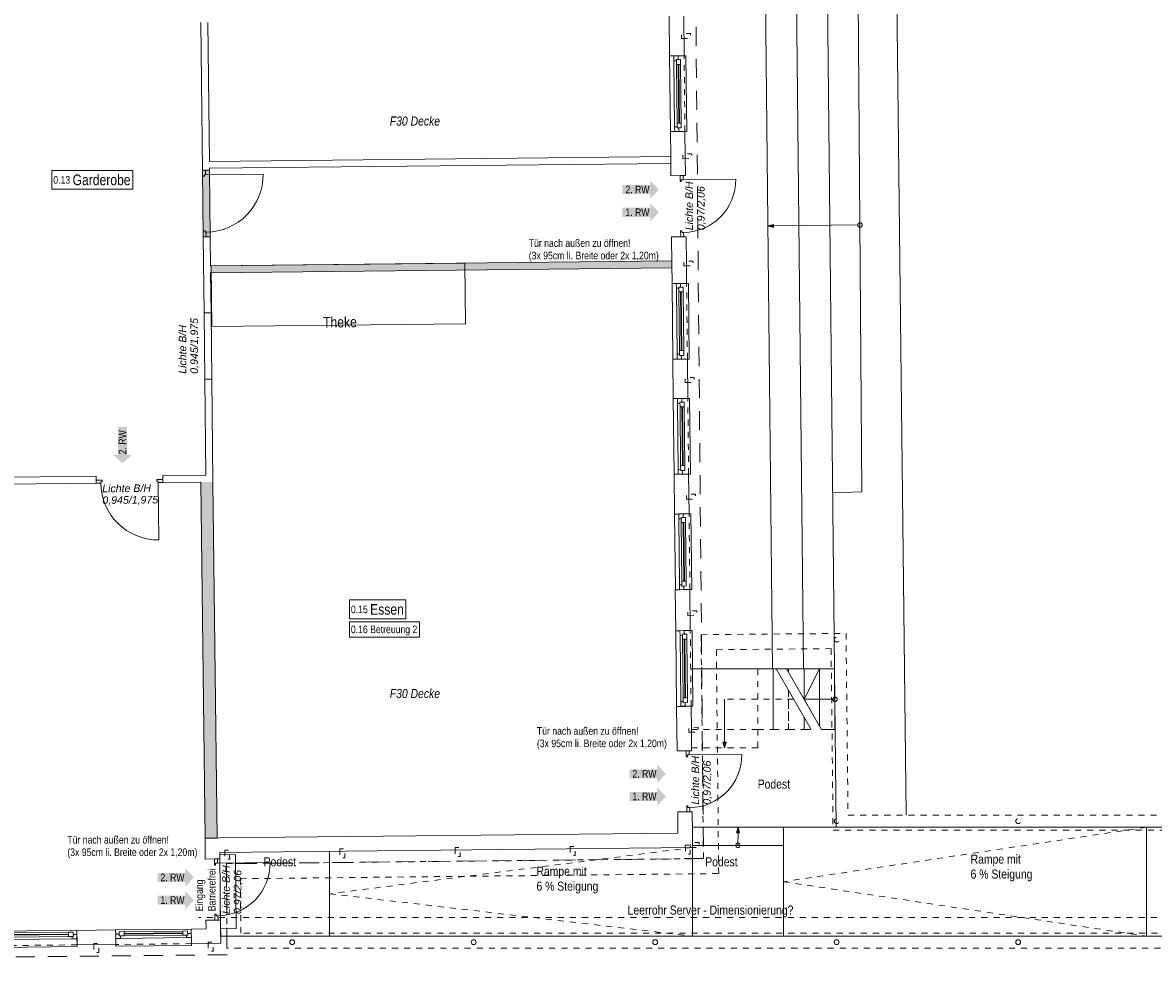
# Model space of a CAD drawing. Header units: metres. Extents: x -80 to 1923, y -189 to 69.
# Tile 37 of 149: x 876 to 894, y 14 to 30. Entities that reach past the tile are written whole.
import ezdxf

# ---------------------------------------------------------------- set-up
doc = ezdxf.new("R2010")
doc.units = ezdxf.units.M
doc.header["$MEASUREMENT"] = 0
for name, pattern in [('Strichlinie eng', [0.115, 0.075, -0.04]), ('Strichlinie_ eng', [0.115, 0.075, -0.04]), ('Strichlinie_ lang', [0.529167, 0.3175, -0.211667]), ('Untersicht', [0.1, 0.075, -0.025])]:
    doc.linetypes.add(name, pattern=pattern)
for name, color, linetype in [('00 Linien_Kreise_Splines', 7, 'Continuous'), ('00 Schraffuren', 7, 'Continuous'), ('00 Überdachte Pausenhalle', 7, 'Continuous'), ('10 Stütze Holz', 7, 'Continuous'), ('10 Wand außen', 7, 'Continuous'), ('10 Wand innen', 7, 'Continuous'), ('40 Treppe', 7, 'Continuous'), ('50 Elektro', 7, 'Continuous'), ('80 Raum', 7, 'Continuous'), ('90 Allgemein Beschriftung', 7, 'Continuous'), ('90 Allgemein Dokumentation', 7, 'Continuous'), ('97 Brandschutz', 7, 'Continuous'), ('97 Brandschutz Dokumentation', 7, 'Continuous'), ('Abbruch_10 Wand außen', 7, 'Continuous'), ('Abbruch_10 Wand innen', 7, 'Continuous'), ('Abbruch_80 Raumbez Abbruch 50stel', 7, 'Continuous'), ('Neubau_00 Schraffuren', 7, 'Continuous'), ('Neubau_00 Überdachte Pausenhalle', 7, 'Continuous'), ('Neubau_10 Wand innen', 7, 'Continuous'), ('Neubau_40 Rampe', 7, 'Continuous'), ('Neubau_40 Treppe', 7, 'Continuous'), ('Neubau_80 Raum', 7, 'Continuous'), ('Neubau_90 Allgemein Dokumentation', 7, 'Continuous')]:
    doc.layers.add(name, color=color, linetype=linetype)
doc.styles.add('ERSTELLTER_STIL_2', font='ARIALN.TTF')
doc.styles.add('ERSTELLTER_STIL_3', font='arial.ttf')
doc.styles.add('ERSTELLTER_STIL_4', font='arial.ttf')
doc.styles.add('ERSTELLTER_STIL_5', font='ARIALN.TTF')
doc.linetypes.add('Abbruch 1', pattern='A,0,[1,995_ARC_250 PAU_GR+SC_2607011.Shx,S=0.001984,R=0,X=0,Y=0],-0.25,0', length=0.25)

# ---------------------------------------------------------------- blocks, each defined once
blk = doc.blocks.new('1-Flügelfenster 27_2')
at = {"layer": '10 Wand außen', "color": 7, "linetype": 'Continuous', "lineweight": 9}
for p, q in [((-0.625, 0.1), (-0.625, 0.13)), ((-0.625, 0.13), (0.625, 0.13)), ((-0.625, 0.1), (-0.625, 0)), ((-0.625, 0), (-0.625, -0.07)), ((-0.625, 0), (-0.625, -0.07)), ((0.625, 0.13), (0.625, 0.1)), ((0.625, 0.1), (0.625, 0)), ((0.625, 0), (0.625, -0.07)), ((0.625, 0), (0.625, -0.07)), ((-0.625, -0.07), (-0.625, -0.14)), ((-0.625, -0.14), (0.625, -0.14)), ((0.625, -0.07), (0.625, -0.14))]:
    blk.add_line(p, q, dxfattribs=at)
at = {"layer": '10 Wand außen', "color": 7, "linetype": 'Strichlinie eng', "lineweight": 9}
blk.add_line((-0.625, 0.1), (0.625, 0.1), dxfattribs=at)
at = {"layer": '10 Wand außen', "color": 7, "linetype": 'Continuous', "lineweight": 13}
for p, q in [((-0.625, 0), (-0.565, 0)), ((-0.565, -0.03), (-0.565, 0.04)), ((-0.565, 0.04), (-0.485, 0.04)), ((-0.565, 0), (-0.565, -0.03)), ((-0.485, 0.04), (0.485, 0.04)), ((-0.485, 0.04), (-0.485, -0.03)), ((-0.485, 0.01), (0.485, 0.01)), ((0.485, -0.03), (0.485, 0.04)), ((0.485, 0.04), (0.565, 0.04)), ((0.565, 0.04), (0.565, -0.03)), ((0.565, -0.03), (0.565, 0)), ((0.565, 0), (0.625, 0)), ((-0.545, -0.07), (-0.625, -0.07)), ((-0.565, -0.03), (-0.545, -0.03)), ((-0.485, -0.03), (-0.565, -0.03)), ((-0.545, -0.03), (-0.545, -0.07)), ((0.545, -0.07), (-0.545, -0.07)), ((0.485, 0), (-0.485, 0)), ((0.485, -0.03), (-0.485, -0.03)), ((0.565, -0.03), (0.485, -0.03)), ((0.545, -0.07), (0.545, -0.03)), ((0.545, -0.03), (0.565, -0.03)), ((0.625, -0.07), (0.545, -0.07))]:
    blk.add_line(p, q, dxfattribs=at)
blk = doc.blocks.new('Eingang 01 1-Fl 27_2')
at = {"layer": '10 Wand außen', "color": 7, "linetype": 'Continuous', "lineweight": 13}
for p, q in [((0.435, 0), (0.435, 0.87)), ((-0.435, 0), (-0.505, 0)), ((-0.505, 0), (-0.505, -0.05)), ((-0.435, -0.03), (-0.435, 0)), ((0.435, -0.03), (0.435, 0)), ((0.435, 0), (0.505, 0)), ((0.505, 0), (0.505, -0.05)), ((-0.505, -0.05), (-0.405, -0.05)), ((-0.405, -0.03), (-0.435, -0.03)), ((-0.405, -0.05), (-0.405, -0.03)), ((0.405, -0.05), (0.405, -0.03)), ((0.405, -0.03), (0.435, -0.03)), ((0.505, -0.05), (0.405, -0.05))]:
    blk.add_line(p, q, dxfattribs=at)
at = {"layer": '10 Wand außen', "color": 7, "linetype": 'Continuous', "lineweight": 9}
for p, q in [((-0.505, 0), (-0.505, 0.04)), ((-0.505, -0.05), (-0.505, 0)), ((-0.505, -0.05), (-0.505, 0)), ((0.505, 0), (0.505, 0.04)), ((0.505, -0.05), (0.505, 0)), ((0.505, -0.05), (0.505, 0)), ((-0.505, -0.2), (-0.505, -0.05)), ((0.505, -0.2), (0.505, -0.05))]:
    blk.add_line(p, q, dxfattribs=at)
blk.add_arc((0.435, 0), 0.87, 90, 180, dxfattribs=at)
blk = doc.blocks.new('Blockrahmentür 1-Fl 27_21')
at = {"layer": 'Neubau_10 Wand innen', "color": 7, "linetype": 'Continuous', "lineweight": 13}
for p, q in [((0.475, 0), (0.475, 0.95)), ((-0.475, 0), (-0.55, 0)), ((-0.55, 0), (-0.55, -0.05)), ((-0.475, -0.02), (-0.475, 0)), ((0.475, -0.02), (0.475, 0)), ((0.475, 0), (0.55, 0)), ((0.55, 0), (0.55, -0.05)), ((-0.55, -0.05), (-0.45, -0.05)), ((-0.45, -0.02), (-0.475, -0.02)), ((-0.45, -0.05), (-0.45, -0.02)), ((0.45, -0.05), (0.45, -0.02)), ((0.45, -0.02), (0.475, -0.02)), ((0.55, -0.05), (0.45, -0.05))]:
    blk.add_line(p, q, dxfattribs=at)
at = {"layer": 'Neubau_10 Wand innen', "color": 7, "linetype": 'Continuous', "lineweight": 9}
for p, q in [((-0.55, 0), (-0.55, 0.065)), ((-0.55, -0.05), (-0.55, 0)), ((-0.55, -0.05), (-0.55, 0)), ((0.55, 0), (0.55, 0.065)), ((0.55, -0.05), (0.55, 0)), ((0.55, -0.05), (0.55, 0))]:
    blk.add_line(p, q, dxfattribs=at)
blk.add_arc((0.475, 0), 0.95, 90, 180, dxfattribs=at)
blk = doc.blocks.new('Blockrahmentür 1-Fl 27_23')
at = {"layer": '10 Wand innen', "color": 7, "linetype": 'Continuous', "lineweight": 13}
for p, q in [((0.475, 0), (0.475, 0.95)), ((-0.475, 0), (-0.55, 0)), ((-0.55, 0), (-0.55, -0.05)), ((-0.475, -0.02), (-0.475, 0)), ((0.475, -0.02), (0.475, 0)), ((0.475, 0), (0.55, 0)), ((0.55, 0), (0.55, -0.05)), ((-0.55, -0.05), (-0.45, -0.05)), ((-0.45, -0.02), (-0.475, -0.02)), ((-0.45, -0.05), (-0.45, -0.02)), ((0.45, -0.05), (0.45, -0.02)), ((0.45, -0.02), (0.475, -0.02)), ((0.55, -0.05), (0.45, -0.05))]:
    blk.add_line(p, q, dxfattribs=at)
at = {"layer": '10 Wand innen', "color": 7, "linetype": 'Continuous', "lineweight": 9}
for p, q in [((-0.55, 0), (-0.55, -0.05)), ((-0.55, 0), (-0.55, -0.05)), ((0.55, 0), (0.55, -0.05)), ((0.55, 0), (0.55, -0.05)), ((-0.55, -0.05), (-0.55, -0.115)), ((0.55, -0.05), (0.55, -0.115))]:
    blk.add_line(p, q, dxfattribs=at)
blk.add_arc((0.475, 0), 0.95, 90, 180, dxfattribs=at)
blk = doc.blocks.new('1-Flügelfenster 27')
at = {"layer": '10 Wand außen', "color": 7, "linetype": 'Continuous', "lineweight": 9}
for p, q in [((-0.625, 0.07), (0.625, 0.07)), ((-0.625, 0), (-0.625, 0.07)), ((-0.625, -0.07), (-0.625, 0)), ((-0.625, -0.07), (-0.625, 0)), ((0.625, 0), (0.625, 0.07)), ((0.625, -0.07), (0.625, 0)), ((0.625, -0.07), (0.625, 0)), ((-0.625, -0.17), (-0.625, -0.07)), ((-0.625, -0.17), (-0.625, -0.2)), ((0.625, -0.17), (0.625, -0.07)), ((0.625, -0.2), (0.625, -0.17)), ((-0.625, -0.2), (0.625, -0.2))]:
    blk.add_line(p, q, dxfattribs=at)
at = {"layer": '10 Wand außen', "color": 7, "linetype": 'Continuous', "lineweight": 13}
for p, q in [((-0.625, 0), (-0.565, 0)), ((-0.565, -0.03), (-0.565, 0.04)), ((-0.565, 0.04), (-0.485, 0.04)), ((-0.565, 0), (-0.565, -0.03)), ((-0.485, 0.04), (0.485, 0.04)), ((-0.485, 0.04), (-0.485, -0.03)), ((-0.485, 0.01), (0.485, 0.01)), ((0.485, -0.03), (0.485, 0.04)), ((0.485, 0.04), (0.565, 0.04)), ((0.565, 0.04), (0.565, -0.03)), ((0.565, -0.03), (0.565, 0)), ((0.565, 0), (0.625, 0)), ((-0.545, -0.07), (-0.625, -0.07)), ((-0.565, -0.03), (-0.545, -0.03)), ((-0.485, -0.03), (-0.565, -0.03)), ((-0.545, -0.03), (-0.545, -0.07)), ((0.545, -0.07), (-0.545, -0.07)), ((0.485, 0), (-0.485, 0)), ((0.485, -0.03), (-0.485, -0.03)), ((0.565, -0.03), (0.485, -0.03)), ((0.545, -0.07), (0.545, -0.03)), ((0.545, -0.03), (0.565, -0.03)), ((0.625, -0.07), (0.545, -0.07))]:
    blk.add_line(p, q, dxfattribs=at)
at = {"layer": '10 Wand außen', "color": 7, "linetype": 'Strichlinie eng', "lineweight": 9}
blk.add_line((-0.625, -0.17), (0.625, -0.17), dxfattribs=at)
blk = doc.blocks.new('Pfeil gerade 27_2')
at = {"layer": '97 Brandschutz', "linetype": 'Continuous', "lineweight": 18, "true_color": 0x60cd00}
blk.add_hatch(color=72, dxfattribs=at).paths.add_polyline_path([(0.3, 0), (0.161, 0.15), (0.161, 0.075), (-0.3, 0.075), (-0.3, -0.075), (0.161, -0.075), (0.161, -0.15)])

msp = doc.modelspace()

# ---------------------------------------------------------------- hatches: boundary and pattern name
at = {"layer": '00 Schraffuren', "linetype": 'Continuous', "lineweight": 0, "true_color": 0x000000}
msp.add_hatch(color=18, dxfattribs=at).paths.add_polyline_path([(887.883, 26.243), (887.977, 26.219), (887.976, 26.269)])
at = {"layer": 'Abbruch_10 Wand innen', "linetype": 'Continuous', "lineweight": 0, "true_color": 0xffffff}
for points in [[(878.654, 27.165), (878.539, 27.164), (878.551, 26.064), (878.666, 26.065)], [(878.672, 25.469), (886.296, 25.55), (886.294, 25.665), (878.671, 25.584)], [(878.509, 22.012), (878.58, 16.128), (878.78, 16.13), (878.709, 22.014)]]:
    msp.add_hatch(color=7, dxfattribs=at).paths.add_polyline_path(points)
at = {"layer": 'Neubau_00 Schraffuren', "linetype": 'Continuous', "lineweight": 0, "true_color": 0x000000}
for points in [[(887.165, 17.623), (887.19, 17.716), (887.14, 17.716)], [(887.388, 16.309), (887.363, 16.216), (887.413, 16.216)]]:
    msp.add_hatch(color=18, dxfattribs=at).paths.add_polyline_path(points)

# ---------------------------------------------------------------- linework, layer by layer
at = {"layer": '00 Linien_Kreise_Splines', "color": 7, "linetype": 'Strichlinie_ lang', "lineweight": 9}
msp.add_lwpolyline([(851.471, 15.498), (851.263, 34.977), (886.642, 35.355), (886.817, 15.793), (878.935, 15.706), (878.943, 14.203), (859.302, 13.993), (859.285, 15.582)], close=True, dxfattribs=at)
at = {"layer": '00 Schraffuren', "color": 7, "linetype": 'Continuous', "lineweight": 9}
for p, q in [((887.883, 26.243), (887.976, 26.269)), ((887.883, 26.243), (887.977, 26.219)), ((887.976, 26.269), (887.977, 26.219)), ((889.403, 26.259), (887.977, 26.244)), ((886.638, 16.309), (886.638, 15.974)), ((878.838, 14.509), (878.823, 15.891))]:
    msp.add_line(p, q, dxfattribs=at)
at = {"layer": '00 Überdachte Pausenhalle', "color": 8, "linetype": 'Untersicht', "lineweight": 9}
for points in [[(886.777, 19.49), (889.174, 19.511), (889.206, 16.509), (914.769, 16.509), (914.769, 14.309), (878.942, 14.309), (878.935, 15.706), (886.817, 15.79)], [(887.03, 19.242), (888.927, 19.259), (888.959, 16.259), (914.519, 16.259), (914.519, 14.559), (879.173, 14.559), (879.163, 15.458), (887.069, 15.543)]]:
    msp.add_lwpolyline(points, close=True, dxfattribs=at)
at = {"layer": '10 Stütze Holz', "color": 7, "linetype": 'Untersicht', "lineweight": 13, "flags": 128}
for points in [[(886.455, 29.34), (886.605, 29.342), (886.604, 29.422), (886.454, 29.42)], [(886.476, 27.354), (886.626, 27.356), (886.625, 27.436), (886.475, 27.434)], [(886.495, 25.582), (886.645, 25.583), (886.644, 25.663), (886.494, 25.662)], [(886.516, 23.656), (886.666, 23.657), (886.665, 23.737), (886.515, 23.736)], [(886.536, 21.73), (886.686, 21.732), (886.685, 21.812), (886.535, 21.81)], [(886.557, 19.804), (886.707, 19.806), (886.706, 19.886), (886.556, 19.884)], [(886.577, 17.878), (886.727, 17.88), (886.727, 17.96), (886.577, 17.958)], [(878.905, 15.931), (878.907, 15.781), (878.987, 15.782), (878.985, 15.932)], [(880.808, 15.952), (880.809, 15.802), (880.889, 15.803), (880.888, 15.953)], [(882.713, 15.972), (882.715, 15.822), (882.795, 15.823), (882.793, 15.973)], [(884.616, 15.992), (884.617, 15.842), (884.697, 15.843), (884.696, 15.993)], [(886.517, 16.013), (886.519, 15.863), (886.599, 15.864), (886.597, 16.014)], [(886.598, 15.974), (886.748, 15.975), (886.747, 16.055), (886.597, 16.054)], [(876.742, 14.389), (876.744, 14.239), (876.824, 14.24), (876.822, 14.39)], [(878.633, 14.409), (878.634, 14.259), (878.714, 14.26), (878.713, 14.41)]]:
    msp.add_lwpolyline(points, close=True, dxfattribs=at)
at = {"layer": '10 Wand außen', "color": 7, "linetype": 'Continuous', "lineweight": 9}
for p, q in [((886.328, 29.051), (886.258, 29.051)), ((886.398, 29.052), (886.328, 29.051)), ((886.498, 29.053), (886.398, 29.052)), ((886.342, 27.801), (886.272, 27.8)), ((886.412, 27.802), (886.342, 27.801)), ((886.512, 27.803), (886.412, 27.802)), ((886.279, 27.073), (886.429, 27.074)), ((886.429, 27.074), (886.479, 27.075)), ((886.479, 27.075), (886.519, 27.075)), ((886.29, 26.063), (886.44, 26.064)), ((886.44, 26.064), (886.49, 26.065)), ((886.49, 26.065), (886.53, 26.065)), ((886.368, 25.292), (886.298, 25.291)), ((886.438, 25.293), (886.368, 25.292)), ((886.538, 25.294), (886.438, 25.293)), ((886.382, 24.042), (886.312, 24.041)), ((886.452, 24.042), (886.382, 24.042)), ((886.552, 24.043), (886.452, 24.042)), ((886.389, 23.391), (886.319, 23.39)), ((886.459, 23.392), (886.389, 23.391)), ((886.559, 23.393), (886.459, 23.392)), ((886.402, 22.141), (886.332, 22.14)), ((886.472, 22.141), (886.402, 22.141)), ((886.572, 22.142), (886.472, 22.141)), ((886.409, 21.484), (886.339, 21.483)), ((886.479, 21.484), (886.409, 21.484)), ((886.579, 21.485), (886.479, 21.484)), ((886.422, 20.233), (886.352, 20.232)), ((886.492, 20.234), (886.422, 20.233)), ((886.592, 20.235), (886.492, 20.234)), ((886.43, 19.556), (886.36, 19.555)), ((886.5, 19.557), (886.43, 19.556)), ((886.6, 19.558), (886.5, 19.557)), ((886.443, 18.306), (886.373, 18.305)), ((886.513, 18.306), (886.443, 18.306)), ((886.613, 18.308), (886.513, 18.306)), ((886.381, 17.571), (886.531, 17.573)), ((886.531, 17.573), (886.581, 17.573)), ((886.581, 17.573), (886.621, 17.573)), ((886.392, 16.561), (886.542, 16.563)), ((886.542, 16.563), (886.592, 16.563)), ((886.592, 16.563), (886.632, 16.564)), ((878.584, 15.783), (878.734, 15.785)), ((878.734, 15.785), (878.784, 15.785)), ((878.784, 15.785), (878.824, 15.786)), ((878.595, 14.773), (878.745, 14.775)), ((878.745, 14.775), (878.795, 14.775)), ((878.795, 14.775), (878.835, 14.776)), ((876.463, 14.535), (876.462, 14.605)), ((877.103, 14.542), (877.102, 14.612)), ((878.353, 14.555), (878.353, 14.625)), ((876.464, 14.465), (876.463, 14.535)), ((876.465, 14.365), (876.464, 14.465)), ((877.104, 14.472), (877.103, 14.542)), ((877.105, 14.372), (877.104, 14.472)), ((878.354, 14.485), (878.353, 14.555)), ((878.355, 14.385), (878.354, 14.485))]:
    msp.add_line(p, q, dxfattribs=at)
at = {"layer": '10 Wand außen', "color": 7, "linetype": 'Continuous', "lineweight": 9, "flags": 128}
for points in [[(886.251, 29.706), (886.258, 29.051)], [(886.498, 29.053), (886.491, 29.709)], [(886.272, 27.8), (886.276, 27.392)], [(886.516, 27.394), (886.512, 27.803)], [(886.276, 27.392), (886.279, 27.073)], [(886.519, 27.075), (886.516, 27.394)], [(886.29, 26.063), (886.295, 25.619)], [(886.535, 25.622), (886.53, 26.065)], [(886.295, 25.619), (886.298, 25.291)], [(886.538, 25.294), (886.535, 25.622)], [(886.312, 24.041), (886.319, 23.39)], [(886.559, 23.393), (886.552, 24.043)], [(886.332, 22.14), (886.339, 21.483)], [(886.579, 21.485), (886.572, 22.142)], [(886.352, 20.232), (886.36, 19.555)], [(886.6, 19.558), (886.592, 20.235)], [(886.373, 18.305), (886.377, 17.916)], [(886.617, 17.918), (886.613, 18.308)], [(886.377, 17.916), (886.381, 17.571)], [(886.621, 17.573), (886.617, 17.918)], [(886.392, 16.561), (886.395, 16.211)], [(886.635, 16.214), (886.632, 16.564)], [(878.58, 16.128), (878.82, 16.131)], [(878.58, 16.128), (878.584, 15.783)], [(886.395, 16.211), (878.82, 16.131)], [(886.638, 15.974), (886.635, 16.214)], [(878.823, 15.891), (886.638, 15.974)], [(878.824, 15.786), (878.823, 15.891)], [(878.595, 14.773), (878.596, 14.628)], [(878.839, 14.391), (878.835, 14.776)], [(877.102, 14.612), (876.462, 14.605)], [(878.596, 14.628), (878.353, 14.625)], [(878.839, 14.391), (878.599, 14.388)], [(876.465, 14.365), (877.105, 14.372)], [(878.355, 14.385), (878.599, 14.388)]]:
    msp.add_lwpolyline(points, dxfattribs=at)
at = {"layer": '10 Wand innen', "color": 7, "linetype": 'Continuous', "lineweight": 9}
for p, q in [((878.539, 27.164), (878.589, 27.164)), ((878.589, 27.164), (878.654, 27.165)), ((878.551, 26.064), (878.601, 26.064)), ((878.601, 26.064), (878.666, 26.065)), ((878.629, 24.81), (878.564, 24.809)), ((878.679, 24.81), (878.629, 24.81)), ((878.641, 23.71), (878.576, 23.709)), ((878.691, 23.711), (878.641, 23.71)), ((876.782, 22.044), (876.781, 22.109)), ((877.882, 22.055), (877.881, 22.12)), ((877.882, 22.005), (877.882, 22.055)), ((876.782, 21.994), (876.782, 22.044))]:
    msp.add_line(p, q, dxfattribs=at)
at = {"layer": '10 Wand innen', "color": 7, "linetype": 'Continuous', "lineweight": 9, "flags": 128}
for points in [[(878.513, 29.602), (878.539, 27.164)], [(878.653, 27.31), (878.628, 29.603)], [(878.654, 27.165), (878.654, 27.195)], [(878.551, 26.064), (878.564, 24.809)], [(878.671, 25.584), (878.666, 26.065)], [(878.679, 24.81), (878.672, 25.469)], [(878.576, 23.709), (878.593, 22.128)], [(878.709, 22.014), (878.691, 23.711)], [(876.781, 22.109), (874.911, 22.089)], [(878.593, 22.128), (877.881, 22.12)], [(869.267, 21.913), (876.782, 21.994)], [(877.882, 22.005), (878.509, 22.012)]]:
    msp.add_lwpolyline(points, dxfattribs=at)
at = {"layer": '40 Treppe', "color": 7, "linetype": 'Continuous', "lineweight": 9}
msp.add_lwpolyline([(889.403, 26.296, 1), (889.403, 26.221, 1)], format="xyb", close=True, dxfattribs=at)
at = {"layer": '50 Elektro', "color": 190, "linetype": 'Strichlinie_ eng', "lineweight": 18, "true_color": 0x9900ff}
msp.add_line((947.909, 14.816), (878.475, 14.816), dxfattribs=at)
at = {"layer": '80 Raum', "color": 7, "linetype": 'Continuous', "lineweight": 9, "flags": 128}
for points in [[(876.047, 26.85), (877.388, 26.85), (877.388, 27.159), (876.047, 27.159), (876.047, 26.85)], [(880.965, 19.754), (881.9, 19.754), (881.9, 20.063), (880.965, 20.063), (880.965, 19.754)]]:
    msp.add_lwpolyline(points, close=True, dxfattribs=at)
at = {"layer": '90 Allgemein Dokumentation', "color": 7, "linetype": 'Continuous', "lineweight": 9}
for p, q in [((890.166, 16.509), (889.91, 38.697)), ((889.313, 38.185), (889.436, 21.848)), ((888.789, 37.674), (888.981, 18.923)), ((888.283, 37.163), (888.47, 18.923)), ((887.777, 36.652), (887.958, 18.923)), ((889.436, 21.848), (888.951, 21.835))]:
    msp.add_line(p, q, dxfattribs=at)
at = {"layer": 'Abbruch_10 Wand außen', "color": 40, "linetype": 'Abbruch 1', "lineweight": 13, "true_color": 0xe6c200, "flags": 128}
msp.add_lwpolyline([(878.836, 14.63), (879.097, 14.633), (879.084, 15.857), (878.823, 15.854)], close=True, dxfattribs=at)
at = {"layer": 'Abbruch_10 Wand innen', "color": 40, "linetype": 'Abbruch 1', "lineweight": 9, "true_color": 0xe6c200, "flags": 128}
for points in [[(878.539, 27.164), (878.551, 26.064)], [(878.666, 26.065), (878.654, 27.165)], [(886.294, 25.665), (878.671, 25.584)], [(886.296, 25.55), (886.294, 25.665)], [(878.672, 25.469), (886.296, 25.55)], [(878.509, 22.012), (878.58, 16.128)], [(878.78, 16.13), (878.709, 22.014)], [(878.58, 16.128), (878.78, 16.13)]]:
    msp.add_lwpolyline(points, dxfattribs=at)
at = {"layer": 'Abbruch_80 Raumbez Abbruch 50stel', "color": 40, "linetype": 'Continuous', "lineweight": 9, "true_color": 0xe6c200, "flags": 128}
msp.add_lwpolyline([(880.965, 19.448), (882.125, 19.448), (882.125, 19.704), (880.965, 19.704), (880.965, 19.448)], close=True, dxfattribs=at)
at = {"layer": 'Neubau_00 Schraffuren', "color": 7, "linetype": 'Continuous', "lineweight": 9}
for p, q in [((887.165, 18.423), (887.165, 17.716)), ((887.14, 17.716), (887.19, 17.716)), ((887.165, 17.623), (887.14, 17.716)), ((887.165, 17.623), (887.19, 17.716)), ((916.019, 16.309), (886.638, 16.309)), ((886.638, 14.509), (886.638, 16.309)), ((889.008, 16.309), (886.638, 16.309)), ((887.388, 16.309), (887.363, 16.216)), ((887.388, 16.309), (887.413, 16.216)), ((888.138, 16.009), (888.139, 16.309)), ((894.138, 14.509), (894.138, 16.309)), ((887.413, 16.216), (887.363, 16.216)), ((887.386, 16.009), (887.388, 16.216)), ((880.638, 14.509), (880.638, 15.91)), ((886.635, 16.009), (888.138, 16.009)), ((888.138, 14.509), (888.138, 16.009)), ((880.638, 14.509), (878.838, 14.509)), ((916.019, 14.509), (880.638, 14.509))]:
    msp.add_line(p, q, dxfattribs=at)
at = {"layer": 'Neubau_00 Überdachte Pausenhalle', "color": 7, "linetype": 'Untersicht', "lineweight": 13, "flags": 128}
for points in [[(888.979, 19.409, 0.414214), (889.019, 19.369, 0.414214), (889.059, 19.409, 0.414214), (889.019, 19.449, 0.414214)], [(888.979, 16.409, 0.414214), (889.019, 16.369, 0.414214), (889.059, 16.409, 0.414214), (889.019, 16.449, 0.414214)], [(891.979, 16.409, 0.414214), (892.019, 16.369, 0.414214), (892.059, 16.409, 0.414214), (892.019, 16.449, 0.414214)]]:
    msp.add_lwpolyline(points, format="xyb", close=True, dxfattribs=at)
at = {"layer": 'Neubau_00 Überdachte Pausenhalle', "color": 7, "linetype": 'Strichlinie_ eng', "lineweight": 9}
for points in [[(894.138, 16.309), (888.138, 15.409), (894.138, 14.509)], [(886.638, 15.974), (880.638, 15.21), (886.638, 14.509)]]:
    msp.add_lwpolyline(points, dxfattribs=at)
at = {"layer": 'Neubau_00 Überdachte Pausenhalle', "color": 7, "linetype": 'Continuous', "lineweight": 9, "flags": 128}
for points in [[(879.979, 14.409, 0.414214), (880.019, 14.369, 0.414214), (880.059, 14.409, 0.414214), (880.019, 14.449, 0.414214)], [(882.979, 14.409, 0.414214), (883.019, 14.369, 0.414214), (883.059, 14.409, 0.414214), (883.019, 14.449, 0.414214)], [(885.979, 14.409, 0.414214), (886.019, 14.369, 0.414214), (886.059, 14.409, 0.414214), (886.019, 14.449, 0.414214)], [(888.979, 14.409, 0.414214), (889.019, 14.369, 0.414214), (889.059, 14.409, 0.414214), (889.019, 14.449, 0.414214)], [(891.979, 14.409, 0.414214), (892.019, 14.369, 0.414214), (892.059, 14.409, 0.414214), (892.019, 14.449, 0.414214)]]:
    msp.add_lwpolyline(points, format="xyb", close=True, dxfattribs=at)
at = {"layer": 'Neubau_10 Wand innen', "color": 7, "linetype": 'Continuous', "lineweight": 9, "flags": 128}
for points in [[(886.276, 27.391), (878.653, 27.31)], [(886.277, 27.276), (886.276, 27.391)], [(878.654, 27.195), (886.277, 27.276)], [(878.564, 24.809), (878.576, 23.709)], [(878.691, 23.711), (878.679, 24.81)]]:
    msp.add_lwpolyline(points, dxfattribs=at)
at = {"layer": 'Neubau_40 Treppe', "color": 7, "linetype": 'Strichlinie eng', "lineweight": 9}
for p, q in [((887.713, 18.923), (886.617, 18.923)), ((887.969, 18.923), (887.713, 18.923)), ((887.713, 18.923), (887.713, 17.623)), ((888.018, 18.923), (887.969, 18.923)), ((887.969, 18.923), (887.969, 17.923)), ((887.969, 17.923), (887.969, 18.923)), ((888.225, 18.565), (888.225, 17.923)), ((888.225, 17.923), (888.225, 18.565)), ((887.713, 18.423), (887.164, 18.423)), ((888.307, 18.423), (887.713, 18.423)), ((888.48, 18.123), (888.48, 17.923)), ((888.48, 17.923), (888.48, 18.123)), ((886.617, 17.923), (887.713, 17.923)), ((887.713, 17.923), (887.969, 17.923)), ((887.969, 17.923), (888.225, 17.923)), ((888.225, 17.923), (888.48, 17.923)), ((888.48, 17.923), (888.596, 17.923)), ((886.617, 17.623), (887.713, 17.623))]:
    msp.add_line(p, q, dxfattribs=at)
at = {"layer": 'Neubau_40 Treppe', "color": 7, "linetype": 'Continuous', "lineweight": 9}
for p, q in [((888.596, 17.923), (888.018, 18.923)), ((888.225, 18.923), (888.191, 18.923)), ((888.769, 17.923), (888.191, 18.923)), ((888.48, 18.923), (888.225, 18.923)), ((888.225, 18.923), (888.225, 18.865)), ((888.225, 18.865), (888.225, 18.923)), ((888.736, 18.923), (888.48, 18.923)), ((888.48, 18.923), (888.48, 18.423)), ((888.48, 18.423), (888.48, 18.923)), ((888.736, 18.923), (888.48, 18.423)), ((888.981, 18.923), (888.736, 18.923)), ((888.736, 18.923), (888.736, 17.98)), ((888.736, 17.98), (888.736, 18.923)), ((888.991, 17.923), (888.981, 18.923)), ((888.736, 18.423), (888.48, 18.423)), ((888.48, 18.423), (888.736, 17.98)), ((888.991, 18.423), (888.736, 18.423)), ((888.769, 17.923), (888.991, 17.923))]:
    msp.add_line(p, q, dxfattribs=at)
for points in [[(888.991, 18.46, 1), (888.991, 18.385, 1)], [(887.386, 16.047, 1), (887.386, 15.972, 1)]]:
    msp.add_lwpolyline(points, format="xyb", close=True, dxfattribs=at)
at = {"layer": 'Neubau_80 Raum', "color": 7, "linetype": 'Continuous', "lineweight": 9, "flags": 128}
msp.add_lwpolyline([(878.681, 25.584), (882.875, 25.629), (882.886, 24.626), (878.692, 24.582)], close=True, dxfattribs=at)
at = {"layer": 'Neubau_90 Allgemein Dokumentation', "color": 7, "linetype": 'Continuous', "lineweight": 9}
for q in [(886.617, 18.923), (889.008, 16.309)]:
    msp.add_line((888.981, 18.923), q, dxfattribs=at)

# ---------------------------------------------------------------- block references
at = {"layer": '10 Wand außen', "color": 7, "linetype": 'Continuous', "lineweight": 13}
for name, p, xscale, rotation in [('1-Flügelfenster 27_2', (886.405, 28.427), -1, 270.6118029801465), ('Eingang 01 1-Fl 27_2', (886.485, 26.57), -1, 270.6118029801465), ('1-Flügelfenster 27_2', (886.445, 24.668), -1, 270.6118029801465), ('1-Flügelfenster 27_2', (886.465, 22.767), -1, 270.6118029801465), ('1-Flügelfenster 27_2', (886.486, 20.859), -1, 270.6118029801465), ('1-Flügelfenster 27_2', (886.506, 18.932), -1, 270.6118029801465), ('Eingang 01 1-Fl 27_2', (886.586, 17.068), -1, 270.6118029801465), ('Eingang 01 1-Fl 27_2', (878.789, 15.28), -0.9999999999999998, 270.6118029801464), ('1-Flügelfenster 27', (875.838, 14.529), -1, 0.6118029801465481), ('1-Flügelfenster 27', (877.728, 14.549), -1, 0.6118029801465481)]:
    msp.add_blockref(name, p, dxfattribs=dict(at, xscale=xscale, rotation=rotation))
at = {"layer": '10 Wand innen', "color": 7, "linetype": 'Continuous', "lineweight": 13, "xscale": -1, "rotation": 180.6118029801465}
msp.add_blockref('Blockrahmentür 1-Fl 27_23', (877.332, 22), dxfattribs=at)
at = {"layer": '97 Brandschutz', "color": 7, "linetype": 'Continuous', "lineweight": 13, "xscale": -1}
for p, rotation in [((885.779, 26.843), 180.0000000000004), ((885.779, 26.468), 180.0000000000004), ((877.216, 22.62), 90.0000000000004), ((885.895, 17.191), 180.0000000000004), ((885.895, 16.816), 180.0000000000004), ((878.095, 15.478), 180.0000000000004), ((878.095, 15.103), 180.0000000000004)]:
    msp.add_blockref('Pfeil gerade 27_2', p, dxfattribs=dict(at, rotation=rotation))
at = {"layer": 'Neubau_10 Wand innen', "color": 7, "linetype": 'Continuous', "lineweight": 13, "xscale": -1, "rotation": 270.6118029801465}
msp.add_blockref('Blockrahmentür 1-Fl 27_21', (878.595, 26.614), dxfattribs=at)

# ---------------------------------------------------------------- texts
at = {"layer": '00 Überdachte Pausenhalle', "color": 7, "linetype": 'Continuous', "lineweight": 9, "char_height": 0.15, "attachment_point": 1, "style": 'ERSTELLTER_STIL_5'}
for insert in [(881.633, 28.051), (881.633, 18.593)]:
    msp.add_mtext('\\A1;{\\pql;\\fArial Narrow|b0|i1|c0|p0;\\W1.000000;F30 Decke}', dxfattribs=dict(at, insert=insert))
at = {"layer": '50 Elektro', "color": 190, "linetype": 'Continuous', "lineweight": 18, "true_color": 0x9900ff, "insert": (885.563, 14.82), "char_height": 0.15, "attachment_point": 7, "style": 'ERSTELLTER_STIL_2'}
msp.add_mtext('\\A1;{\\pql;\\fArial Narrow|b0|i0|c0|p0;\\W1.000000;Leerrohr \\fArial Narrow|b0|i0|c0|p0;\\W1.000000;Server\\fArial Narrow|b0|i0|c0|p0;\\W1.000000; - Dimensionierung? }', dxfattribs=at)
at = {"layer": '80 Raum', "color": 7, "linetype": 'Continuous', "lineweight": 9, "char_height": 0.125, "attachment_point": 7, "style": 'ERSTELLTER_STIL_2'}
for s, insert in [('\\A1;{\\pql;\\fArial Narrow|b0|i0|c0|p0;\\W1.000000;0.1\\fArial Narrow|b0|i0|c0|p0;\\W1.000000;3\\fArial Narrow|b0|i0|c0|p0;\\W1.000000; \\fArial Narrow|b0|i0|c0|p0;\\H1.400000x;\\W1.000000;Garderobe}', (876.072, 26.914)), ('\\A1;{\\pql;\\fArial Narrow|b0|i0|c0|p0;\\W1.000000;0.1\\fArial Narrow|b0|i0|c0|p0;\\W1.000000;5\\fArial Narrow|b0|i0|c0|p0;\\W1.000000; \\fArial Narrow|b0|i0|c0|p0;\\H1.400000x;\\W1.000000;Essen}', (880.99, 19.818))]:
    msp.add_mtext(s, dxfattribs=dict(at, insert=insert))
at = {"layer": '80 Raum', "color": 7, "lineweight": 9, "insert": (880.532, 24.561), "char_height": 0.175, "attachment_point": 7, "rotation": 0.6118, "style": 'ERSTELLTER_STIL_2'}
msp.add_mtext('{\\fArial Narrow|b0|i0|c0|p0;Theke ^M}', dxfattribs=at)
at = {"layer": '90 Allgemein Beschriftung', "color": 30, "linetype": 'Continuous', "lineweight": 18, "true_color": 0xff7300, "char_height": 0.125, "attachment_point": 7, "line_spacing_factor": 0.986803, "style": 'ERSTELLTER_STIL_2'}
for insert in [(883.93, 25.654), (884.064, 17.594), (876.304, 15.796)]:
    msp.add_mtext('\\A1;{\\pql;\\fArial Narrow|b0|i0|c0|p0;\\W1.000000;Tür nach außen zu öffnen!\\P\\pql;\\fArial Narrow|b0|i0|c0|p0;\\W1.000000;(3x 95cm \\fArial Narrow|b0|i0|c0|p0;\\W1.000000;li. \\fArial Narrow|b0|i0|c0|p0;\\W1.000000;Breite oder 2x 1,20m)}', dxfattribs=dict(at, insert=insert))
at = {"layer": '97 Brandschutz', "color": 7, "linetype": 'Continuous', "lineweight": 9, "char_height": 0.125, "attachment_point": 1, "style": 'ERSTELLTER_STIL_2'}
for s, insert in [('\\A1;{\\pql;\\fArial Narrow|b0|i0|c0|p0;\\W1.000000;2\\fArial Narrow|b0|i0|c0|p0;\\W1.000000;. RW}', (885.527, 26.907)), ('\\A1;{\\pql;\\fArial Narrow|b0|i0|c0|p0;\\W1.000000;1. RW}', (885.527, 26.532)), ('\\A1;{\\pql;\\fArial Narrow|b0|i0|c0|p0;\\W1.000000;2\\fArial Narrow|b0|i0|c0|p0;\\W1.000000;. RW}', (885.643, 17.255)), ('\\A1;{\\pql;\\fArial Narrow|b0|i0|c0|p0;\\W1.000000;1. RW}', (885.643, 16.88)), ('\\A1;{\\pql;\\fArial Narrow|b0|i0|c0|p0;\\W1.000000;2\\fArial Narrow|b0|i0|c0|p0;\\W1.000000;. RW}', (877.843, 15.542)), ('\\A1;{\\pql;\\fArial Narrow|b0|i0|c0|p0;\\W1.000000;1. RW}', (877.843, 15.167))]:
    msp.add_mtext(s, dxfattribs=dict(at, insert=insert))
at = {"layer": '97 Brandschutz', "color": 7, "linetype": 'Continuous', "lineweight": 9, "insert": (877.152, 22.47), "char_height": 0.125, "attachment_point": 1, "rotation": 90, "style": 'ERSTELLTER_STIL_2'}
msp.add_mtext('\\A1;{\\pql;\\fArial Narrow|b0|i0|c0|p0;\\W1.000000;2\\fArial Narrow|b0|i0|c0|p0;\\W1.000000;. RW}', dxfattribs=at)
at = {"layer": '97 Brandschutz Dokumentation', "color": 7, "linetype": 'Continuous', "lineweight": 9, "char_height": 0.125, "attachment_point": 1, "line_spacing_factor": 0.923581, "style": 'ERSTELLTER_STIL_4'}
for s, insert, rotation in [('\\A1;{\\pql;\\fArial|b0|i1|c0|p0;\\W1.000000;Lichte B/H\\P\\pql;\\fArial|b0|i1|c0|p0;\\W1.000000;0,97/2,06}', (886.519, 26.172), 90), ('\\A1;{\\pql;\\fArial|b0|i1|c0|p0;\\W1.000000;Lichte B/H\\P\\pql;\\fArial|b0|i1|c0|p0;\\W1.000000;0,945\\fArial|b0|i1|c0|p0;\\W1.000000;/1,97\\fArial|b0|i1|c0|p0;\\W1.000000;5}', (878.145, 23.8), 89.9579), ('\\A1;{\\pql;\\fArial|b0|i1|c0|p0;\\W1.000000;Lichte B/H\\P\\pql;\\fArial|b0|i1|c0|p0;\\W1.000000;0,945\\fArial|b0|i1|c0|p0;\\W1.000000;/1,97\\fArial|b0|i1|c0|p0;\\W1.000000;5}', (876.88, 21.967), 0.5697), ('\\A1;{\\pql;\\fArial|b0|i1|c0|p0;\\W1.000000;Lichte B/H\\P\\pql;\\fArial|b0|i1|c0|p0;\\W1.000000;0,97/2,06}', (886.62, 16.682), 90), ('\\A1;{\\pql;\\fArial|b0|i1|c0|p0;\\W1.000000;Lichte B/H\\P\\pql;\\fArial|b0|i1|c0|p0;\\W1.000000;0,97/2,06}', (878.863, 14.875), 90)]:
    msp.add_mtext(s, dxfattribs=dict(at, insert=insert, rotation=rotation))
at = {"layer": 'Abbruch_80 Raumbez Abbruch 50stel', "color": 40, "linetype": 'Continuous', "lineweight": 9, "true_color": 0xe6c200, "insert": (880.99, 19.64), "char_height": 0.125, "attachment_point": 1, "style": 'ERSTELLTER_STIL_2'}
msp.add_mtext('\\A1;{\\pql;\\fArial Narrow|b0|i0|c0|p0;\\W1.000000;0.\\fArial Narrow|b0|i0|c0|p0;\\W1.000000;16\\fArial Narrow|b0|i0|c0|p0;\\W1.000000; Betreuung \\fArial Narrow|b0|i0|c0|p0;\\W1.000000;2}', dxfattribs=at)
at = {"layer": 'Neubau_00 Überdachte Pausenhalle', "color": 7, "linetype": 'Continuous', "lineweight": 9, "insert": (878.423, 14.92), "char_height": 0.125, "attachment_point": 1, "rotation": 90, "line_spacing_factor": 0.984149, "style": 'ERSTELLTER_STIL_2'}
msp.add_mtext('\\A1;{\\pql;\\fArial Narrow|b0|i0|c0|p0;\\W1.000000;Eingang \\P\\pql;\\fArial Narrow|b0|i0|c0|p0;\\W1.000000;Barrierefrei}', dxfattribs=at)
at = {"layer": 'Neubau_40 Rampe', "color": 7, "linetype": 'Continuous', "lineweight": 9, "char_height": 0.15, "attachment_point": 1, "style": 'ERSTELLTER_STIL_2'}
for insert in [(887.713, 17.096), (879.548, 15.813), (886.847, 15.813)]:
    msp.add_mtext('\\A1;{\\pql;\\fArial Narrow|b0|i0|c0|p0;\\W1.000000;Podest}', dxfattribs=dict(at, insert=insert))
at = {"layer": 'Neubau_40 Rampe', "color": 7, "linetype": 'Continuous', "lineweight": 9, "char_height": 0.15, "attachment_point": 1, "line_spacing_factor": 0.986675, "style": 'ERSTELLTER_STIL_2'}
for insert in [(891.232, 15.857), (884.057, 15.657)]:
    msp.add_mtext('\\A1;{\\pql;\\fArial Narrow|b0|i0|c0|p0;\\W1.000000;Rampe mit \\P\\pql;\\fArial Narrow|b0|i0|c0|p0;\\W1.000000;6 % Steigung}', dxfattribs=dict(at, insert=insert))
at = {"layer": 'Neubau_40 Treppe', "color": 7, "linetype": 'Continuous', "lineweight": 9, "insert": (888.225, 18.423), "char_height": 0.075, "attachment_point": 2, "style": 'ERSTELLTER_STIL_3'}
msp.add_mtext('\\A1;{\\pqc;\\pt0,0.05;\\fArial|b0|i0|c0|p0;\\W1.000000;\\fArial|b0|i0|c0|p0;\\W1.000000;\\fArial|b0|i0|c0|p0;\\W1.000000;\\A1{\\H.66x;\\S^  ;}\\fArial|b0|i0|c0|p0;\\W1.000000;\\fArial|b0|i0|c0|p0;\\W1.000000;\\fArial|b0|i0|c0|p0;\\W1.000000;\\fArial|b0|i0|c0|p0;\\W1.000000;\\A1{\\H.66x;\\S^  ;}\\fArial|b0|i0|c0|p0;\\W1.000000;\\fArial|b0|i0|c0|p0;\\W1.000000;\\fArial|b0|i0|c0|p0;\\W1.000000;\\fArial|b0|i0|c0|p0;\\W1.000000;\\A1{\\H.66x;\\S^  ;}\\fArial|b0|i0|c0|p0;\\W1.000000;}', dxfattribs=at)

doc.saveas('drawing.dxf')
